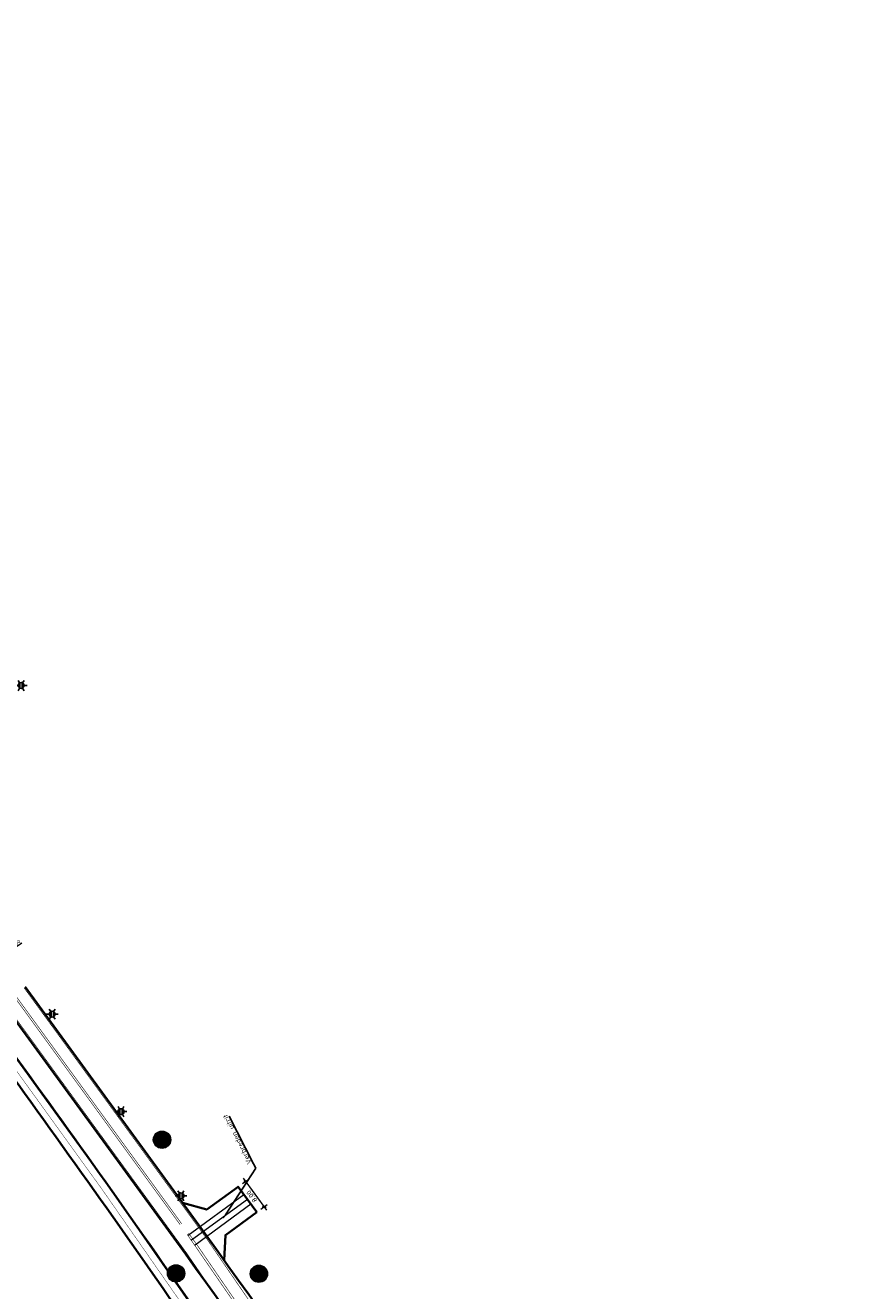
# Model space of a CAD drawing. Header units: metres. Extents: x 101623 to 104606, y 400821 to 405824.
# Tile 37 of 46: x 103171 to 103379, y 403768 to 404088. Entities that reach past the tile are written whole.
import ezdxf
from ezdxf import colors
from ezdxf.entities.mleader import LeaderData, LeaderLine
from ezdxf.enums import TextEntityAlignment as Align
from ezdxf.math import Vec2, Vec3

# ---------------------------------------------------------------- set-up
doc = ezdxf.new("R2010")
doc.units = ezdxf.units.M
doc.header["$LTSCALE"] = 0.5
for name, pattern in [('VW-3-3_STREEP', [6, 3, -3]), ('VW-30-270_STREEP', [3, 0.3, -2.7]), ('VW-9-3_STREEP', [12, 9, -3])]:
    doc.linetypes.add(name, pattern=pattern)
doc.layers.get('Defpoints').update_dxf_attribs({"color": 4})
doc.layers.add('000___Hulplijn', color=150, linetype='Continuous', lineweight=13, plot=False)
for name, color, linetype, lineweight in [('B-WE-GR-BOOM-A', 63, 'Continuous', 25), ('B-WE-GR-BOOM-S', 253, 'Continuous', 25), ('B-WE-GR-BOOM_NIETVERVANGEN-S', 253, 'Continuous', 25), ('N-WE-IE-MEUBILAIR_WEGMEUBILAIR_LICHTMAST-S-500', 7, 'Continuous', 25), ('N-WE-VH-KANTVERHARDING-G', 210, 'Continuous', 35), ('N-WE-VH-KANTVERHARDING-G_2', 4, 'Continuous', 35), ('N-WE-VW-MARKERING_LANGS_STREEP_30270_010-G', 7, 'VW-30-270_STREEP', 13), ('N-WE-VW-MARKERING_LANGS_STREEP_33_015-G', 7, 'VW-3-3_STREEP', 13), ('N-WE-VW-MARKERING_LANGS_STREEP_93-G', 7, 'VW-9-3_STREEP', 13), ('N-WE-VW-MARKERING_LANGS_STREEP_DOORGETROKKEN_010-G', 7, 'Continuous', 13), ('N-WE-VW-MARKERING_LANGS_STREEP_DOORGETROKKEN_015-G', 7, 'Continuous', 13), ('N-WE-WH-T25', 7, 'Continuous', 25), ('X-XX-AL-AANKLEDING-T25', 7, 'Continuous', 25), ('X-XX-AL-M', 7, 'Continuous', 18), ('X-XX-AL_BINDEND-M', 10, 'Continuous', 18)]:
    doc.layers.add(name, color=color, linetype=linetype, lineweight=lineweight)
doc.styles.add('NLCS-ISO', font='NLCS-ISO.ttf')
doc.styles.add('NLCS-ISO-M500-T18', font='NLCS-ISO.ttf', dxfattribs={"height": 0.9})
doc.styles.add('NLCS-ISO-M500-T25', font='NLCS-ISO.ttf', dxfattribs={"height": 1.25})
doc.dimstyles.new('NLCS-M500-T18-PIJL_L2_H2', dxfattribs={"dimscale": 0.5, "dimtxt": 2.5, "dimasz": 1.8, "dimexe": 2, "dimexo": 2, "dimgap": 0.7, "dimtad": 1, "dimzin": 0, "dimdsep": 46, "dimtxsty": 'NLCS-ISO-M500-T18', "dimcen": 0, "dimdle": 2, "dimclrd": 256, "dimclre": 256, "dimclrt": 256, "dimazin": 0, "dimtfac": 1, "dimtdec": 3, "dimtofl": 0, "dimtmove": 0, "dimatfit": 3, "dimfxl": 2, "dimfxlon": 1, "dimtfillclr": 256, "dimtolj": 1, "dimtzin": 0, "dimlwd": -1, "dimlwe": -1, "dimarcsym": 0})
doc.dimstyles.new('NLCS-M500-T25-SCHRAP_L2_H2', dxfattribs={"dimscale": 0.5, "dimtxt": 2.5, "dimasz": 1.4, "dimexe": 2, "dimexo": 2, "dimgap": 0.7, "dimtad": 1, "dimzin": 0, "dimdsep": 46, "dimtxsty": 'NLCS-ISO-M500-T25', "dimblk": 'OBLIQUE', "dimcen": 0, "dimdle": 2, "dimclrd": 256, "dimclre": 256, "dimclrt": 256, "dimazin": 0, "dimtfac": 1, "dimtdec": 3, "dimtofl": 0, "dimtmove": 0, "dimatfit": 3, "dimldrblk": 'OBLIQUE', "dimfxl": 2, "dimfxlon": 1, "dimtfillclr": 256, "dimtolj": 1, "dimtzin": 0, "dimlwd": -1, "dimlwe": -1, "dimarcsym": 0})

# ---------------------------------------------------------------- blocks, each defined once
blk = doc.blocks.new('SGR-BOOM_01-SO')
at = {"linetype": 'ByBlock', "lineweight": 18}
h = blk.add_hatch(color=0, dxfattribs=at)
h.dxf.hatch_style = 1
edge = h.paths.add_edge_path()
edge.add_arc((0, 0), 0.25, 0, 360)
at = {"color": 0, "linetype": 'ByBlock', "lineweight": 18}
for radius in [2, 0.25]:
    blk.add_circle((0, 0), radius, dxfattribs=at)
blk = doc.blocks.new('*D95')
at = {"layer": 'Defpoints', "color": 0, "transparency": 16777216}
for p in [(103362.77, 403983.92), (103163.12, 403850.73)]:
    blk.add_point(p, dxfattribs=at)
at = {"layer": 'X-XX-AL-M', "transparency": 16777216}
blk.add_line((103170.52, 403855.67), (103163.87, 403851.23), dxfattribs=at)
blk.add_solid([(103163.78, 403851.35), (103163.95, 403851.1), (103163.12, 403850.73)], dxfattribs=at)
at = {"layer": 'X-XX-AL-M', "transparency": 16777216, "insert": (103167.84, 403854.84), "char_height": 0.9, "attachment_point": 5, "rotation": 33.7078, "style": 'NLCS-ISO-M500-T18'}
blk.add_mtext('\\A1;R=240.00', dxfattribs=at)
blk = doc.blocks.new('*D98')
at = {"layer": 'Defpoints', "color": 0, "transparency": 16777216}
for p in [(103308.94, 404053.7), (103106.23, 403925.21)]:
    blk.add_point(p, dxfattribs=at)
at = {"layer": 'X-XX-AL-M', "transparency": 16777216}
blk.add_line((103100.17, 403921.37), (103105.47, 403924.73), dxfattribs=at)
blk.add_solid([(103105.39, 403924.86), (103105.55, 403924.6), (103106.23, 403925.21)], dxfattribs=at)
at = {"layer": 'X-XX-AL-M', "transparency": 16777216, "insert": (103102.01, 403923.48), "char_height": 0.9, "attachment_point": 5, "rotation": 32.3693, "style": 'NLCS-ISO-M500-T18'}
blk.add_mtext('\\A1;R=240.00', dxfattribs=at)
blk = doc.blocks.new('SIE-WEG_LICHTMAST-SO')
h = blk.add_hatch(color=256)
h.paths.add_polyline_path([(1.38, 0.59, 0.658505), (-1.38, 0.59)])
h.paths.add_polyline_path([(-1.38, -0.59, 0.658505), (1.38, -0.59)])
at = {"flags": 128}
for points in [[(-2.6, 1.5), (-1.3, 0.75)], [(-1.38, 0.59), (1.38, 0.59)], [(0, 1.5), (0, 3)], [(1.3, 0.75), (2.6, 1.5)], [(-2.6, -1.5), (-1.3, -0.75)], [(-1.38, -0.59), (1.38, -0.59)], [(0, -1.5), (0, -3)], [(2.6, -1.5), (1.3, -0.75)]]:
    blk.add_lwpolyline(points, dxfattribs=at)
blk.add_circle((0, 0), 1.5)
at = {"style": 'NLCS-ISO'}
blk.add_attdef('TYPE', text='', height=1.8, dxfattribs=at).set_placement((0, 3), align=Align.BOTTOM_CENTER)
blk = doc.blocks.new('*U126')
at = {"layer": 'N-WE-VH-KANTVERHARDING-G', "ltscale": 2, "flags": 128}
blk.add_lwpolyline([(-2.5, -13.83), (5.5, -13.83), (5.5, -4), (10.5, 0), (-7.5, 0), (-2.5, -4), (-2.5, -13.83)], dxfattribs=at)
blk = doc.blocks.new('*D150')
at = {"layer": 'Defpoints', "color": 0, "transparency": 16777216}
for p in [(103287.02, 404088.4), (103098.66, 403939.67)]:
    blk.add_point(p, dxfattribs=at)
at = {"layer": 'X-XX-AL-M', "transparency": 16777216}
blk.add_line((103104.29, 403944.12), (103099.36, 403940.23), dxfattribs=at)
blk.add_solid([(103099.27, 403940.35), (103099.45, 403940.11), (103098.66, 403939.67)], dxfattribs=at)
at = {"layer": 'X-XX-AL-M', "transparency": 16777216, "insert": (103101.68, 403943.08), "char_height": 0.9, "attachment_point": 5, "rotation": 38.2931, "style": 'NLCS-ISO-M500-T18'}
blk.add_mtext('\\A1;R=240.00', dxfattribs=at)
blk = doc.blocks.new('SGR-BOOM_ARC-SO')
at = {"layer": 'B-WE-GR-BOOM-A'}
h = blk.add_hatch(color=256, dxfattribs=at)
h.dxf.hatch_style = 1
edge = h.paths.add_edge_path()
edge.add_arc((0, 0), 2, 0, 360)
at = {"color": 0, "linetype": 'ByBlock', "lineweight": -2}
for radius in [2, 0.25]:
    blk.add_circle((0, 0), radius, dxfattribs=at)
blk = doc.blocks.new('_Oblique')
at = {"color": 0, "linetype": 'ByBlock', "lineweight": -2}
blk.add_line((-0.5, -0.5), (0.5, 0.5), dxfattribs=at)
blk = doc.blocks.new('*D158')
at = {"layer": 'Defpoints', "color": 0, "transparency": 16777216}
for p in [(103225.35, 403793.96), (103230.06, 403787.49), (103231.94, 403788.86)]:
    blk.add_point(p, dxfattribs=at)
at = {"layer": 'X-XX-AL_BINDEND-M', "transparency": 16777216}
for p, q in [((103226.43, 403794.74), (103228.04, 403795.91)), ((103226.65, 403796.13), (103232.53, 403788.05)), ((103231.13, 403788.27), (103232.75, 403789.45))]:
    blk.add_line(p, q, dxfattribs=at)
at = {"layer": 'X-XX-AL_BINDEND-M', "transparency": 16777216, "xscale": 0.7, "yscale": 0.7, "zscale": 0.7}
for p, rotation in [((103227.24, 403795.33), 126.0532340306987), ((103231.94, 403788.86), 306.0532340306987)]:
    blk.add_blockref('_Oblique', p, dxfattribs=dict(at, rotation=rotation))
at = {"layer": 'X-XX-AL_BINDEND-M', "transparency": 16777216, "insert": (103228.8, 403791.52), "char_height": 1.25, "attachment_point": 5, "rotation": 126.0532, "style": 'NLCS-ISO-M500-T25'}
blk.add_mtext('\\A1;8.00', dxfattribs=at)

msp = doc.modelspace()

# ---------------------------------------------------------------- linework, layer by layer
at = {"layer": 'N-WE-VH-KANTVERHARDING-G', "ltscale": 2}
for p, q in [((103217.628, 403781.069), (103171.382, 403844.596)), ((103211.969, 403776.949), (103165.723, 403840.477))]:
    msp.add_line(p, q, dxfattribs=at)
at = {"layer": 'N-WE-VH-KANTVERHARDING-G', "ltscale": 2, "flags": 128}
for points in [[(103365.404, 403537.621, 0.0418679), (103217.628, 403781.069, 0.0418679)], [(103359.137, 403534.502, 0.0418679), (103211.969, 403776.949, 0.0418679)]]:
    msp.add_lwpolyline(points, format="xyb", dxfattribs=at)
at = {"layer": 'N-WE-VH-KANTVERHARDING-G_2', "ltscale": 2, "flags": 128}
msp.add_lwpolyline([(103157.793, 403842.118, -0.0128393), (103258.886, 403697.041, -0.0257895), (103342.649, 403554.52), (103382.594, 403477.751, -0.0044758), (103394.805, 403453.761)], format="xyb", dxfattribs=at)
at = {"layer": 'N-WE-VH-KANTVERHARDING-G_2', "ltscale": 2}
msp.add_arc((100383.951, 401801.486), 3440, 33.398401, 36.340791, dxfattribs=at)
at = {"layer": 'N-WE-VW-MARKERING_LANGS_STREEP_33_015-G', "ltscale": 2, "const_width": 0.15, "flags": 128}
for points in [[(103171.079, 403844.376), (103217.325, 403780.848)], [(103166.026, 403840.697), (103212.272, 403777.17)]]:
    msp.add_lwpolyline(points, dxfattribs=at)
for points in [[(103365.068, 403537.454, 0.0418679), (103217.325, 403780.848)], [(103359.473, 403534.669, 0.0418679), (103212.272, 403777.17)]]:
    msp.add_lwpolyline(points, format="xyb", dxfattribs=at)
at = {"layer": 'N-WE-VW-MARKERING_LANGS_STREEP_93-G', "ltscale": 2, "const_width": 0.15, "flags": 128}
for points in [[(103212.416, 403781.899, -0.0421938), (103361.438, 403537.229), (103398.368, 403463.04)], [(103398.771, 403463.241), (103361.841, 403537.43, 0.0416572), (103214.98, 403779.141), (103212.78, 403782.163)]]:
    msp.add_lwpolyline(points, format="xyb", dxfattribs=at)
at = {"layer": 'N-WE-VW-MARKERING_LANGS_STREEP_DOORGETROKKEN_010-G', "ltscale": 2, "const_width": 0.1, "flags": 128}
for points in [[(103157.672, 403842.029, -0.0128393), (103258.76, 403696.959, -0.0257895), (103342.516, 403554.45), (103382.461, 403477.682, -0.0044758), (103394.671, 403453.694)], [(103155.014, 403840.074, -0.0128393), (103256.005, 403695.142, -0.0257895), (103339.589, 403552.927), (103379.534, 403476.158, -0.0044758), (103391.716, 403452.224)]]:
    msp.add_lwpolyline(points, format="xyb", dxfattribs=at)
at = {"layer": 'N-WE-VW-MARKERING_LANGS_STREEP_DOORGETROKKEN_015-G', "ltscale": 2, "const_width": 0.15, "flags": 128}
for points in [[(103210.651, 403784.324), (103168.371, 403842.404)], [(103211.015, 403784.589), (103168.734, 403842.669)]]:
    msp.add_lwpolyline(points, dxfattribs=at)

# ---------------------------------------------------------------- block references
at = {"layer": 'B-WE-GR-BOOM-S'}
for p in [(103206.045, 403805.884), (103209.597, 403771.98), (103230.61, 403771.884)]:
    msp.add_blockref('SGR-BOOM_ARC-SO', p, dxfattribs=at)
at = {"layer": 'B-WE-GR-BOOM_NIETVERVANGEN-S', "xscale": 1.1, "yscale": 1.1, "zscale": 1.1}
for p in [(103206.045, 403805.884), (103209.597, 403771.98), (103230.61, 403771.884)]:
    msp.add_blockref('SGR-BOOM_01-SO', p, dxfattribs=at)
at = {"layer": 'N-WE-IE-MEUBILAIR_WEGMEUBILAIR_LICHTMAST-S-500', "xscale": 0.5, "yscale": 0.5, "zscale": 0.5, "rotation": 90.00000000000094}
for p in [(103170.322, 403921.019), (103178.196, 403837.705), (103195.638, 403812.994), (103210.848, 403791.647)]:
    msp.add_blockref('SIE-WEG_LICHTMAST-SO', p, dxfattribs=at)
at = {"layer": 'N-WE-WH-T25', "rotation": 126.0532340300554}
msp.add_blockref('*U126', (103217.409, 403781.37), dxfattribs=at)

# ---------------------------------------------------------------- dimensions: what is measured, and where the dimension line sits
at = {"layer": 'X-XX-AL-M'}
for center, mpoint, picture, middle in [((103287.019, 404088.397), (103098.655, 403939.673), '*D150', (103102.179, 403942.455)), ((103362.767, 403983.918), (103163.116, 403850.728), '*D95', (103168.287, 403854.177))]:
    dim = msp.add_radius_dim(center=center, mpoint=mpoint, dimstyle='NLCS-M500-T18-PIJL_L2_H2', override={"dimpost": 'R=<>'}, dxfattribs=at)
    dim.commit()
    dim.dimension.update_dxf_attribs({"geometry": picture, "text_midpoint": middle, "dimtype": 164})
dim = msp.add_radius_dim(center=(103308.937, 404053.701), mpoint=(103106.23, 403925.211), dimstyle='NLCS-M500-T18-PIJL_L2_H2', override={"dimpost": 'R=<>'}, dxfattribs=at)
dim.commit()
dim.dimension.update_dxf_attribs({"geometry": '*D98', "text_midpoint": (103102.009, 403923.483)})

# ---------------------------------------------------------------- next in the draw order: leaders
at = {"layer": 'X-XX-AL-AANKLEDING-T25'}
ml = msp.add_multileader_mtext('Standard', dxfattribs=at)
ml.set_content('Verbreden uitrit ', color=256, style='NLCS-ISO-M500-T25')
ml.set_leader_properties(color=256, linetype='ByLayer', lineweight=-1)
ml.build(insert=Vec2(0, 0))
ml.multileader.update_dxf_attribs({"text_left_attachment_type": 5, "text_right_attachment_type": 5, "dogleg_length": 1.25, "arrow_head_size": 1.25})
ctx = ml.context
ctx.base_point, ctx.char_height, ctx.arrow_head_size, ctx.landing_gap_size, ctx.plane_origin, ctx.plane_x_axis, ctx.plane_y_axis = Vec3(103229.257, 403799.746), 1.25, 1.25, 0.45, Vec3(103221.476, 403785.777), Vec3(-0.4539905, 0.8910065), Vec3(-0.8910065, -0.4539905)
ctx.left_attachment, ctx.right_attachment = 5, 5
notes = []
notes.append((ctx, [(0, (1, 1, 0), (103229.825, 403798.632), (-0.4539905, 0.8910065), 1.25, [(0, [(103221.476, 403785.777)], 0, [])])]))
ctx.mtext.insert, ctx.mtext.text_direction, ctx.mtext.rotation, ctx.mtext.flow_direction = Vec3(103227.716, 403799.466), Vec3(-0.4539905, 0.8910065), 2.0420352, 5
ctx.mtext.has_bg_fill, ctx.mtext.bg_color, ctx.mtext.bg_scale_factor, ctx.mtext.bg_transparency, ctx.mtext.use_window_bg_color = 1, -1027028792, 1.5, 0, 1
for ctx, leaders in notes:
    for number, flags, end, landing, length, lines in leaders:
        leader = LeaderData()
        leader.index, (leader.has_last_leader_line, leader.has_dogleg_vector, leader.attachment_direction) = number, flags
        leader.last_leader_point, leader.dogleg_vector, leader.dogleg_length = Vec3(end), Vec3(landing), length
        for number, points, colour, breaks in lines:
            line = LeaderLine()
            line.index, line.vertices, line.color, line.breaks = number, Vec3.list(points), colors.encode_raw_color(colour), breaks
            leader.lines.append(line)
        ctx.leaders.append(leader)

# ---------------------------------------------------------------- next in the draw order: linework, layer by layer
at = {"layer": '000___Hulplijn'}
for p, q in [((103226.822, 403791.933), (103212.643, 403781.589)), ((103227.706, 403790.721), (103213.527, 403780.377)), ((103228.59, 403789.51), (103214.412, 403779.166))]:
    msp.add_line(p, q, dxfattribs=at)
at = {"layer": 'N-WE-VW-MARKERING_LANGS_STREEP_30270_010-G', "ltscale": 2, "const_width": 0.1, "flags": 128}
msp.add_lwpolyline([(104266.736, 401930.649), (104266.584, 401931.47), (104266.147, 401934.377), (104265.742, 401937.187), (104265.396, 401940.246), (104264.998, 401943.228), (104264.67, 401946.288), (104264.375, 401949.24), (104263.642, 401956.947), (104263.635, 401957.021), (104263.253, 401961.045), (104262.676, 401967.053), (104261.464, 401978.839), (104259.846, 401993.818), (104259.213, 401999.841), (104258.499, 402005.893), (104257.831, 402011.709), (104256.785, 402020.692), (104256.101, 402026.543), (104255.379, 402032.509), (104254.629, 402038.447), (104253.902, 402044.384), (104253.161, 402050.325), (104252.327, 402056.423), (104251.526, 402062.39), (104249.38, 402076.912), (104247.208, 402091.631), (104244.917, 402106.5), (104242.698, 402121.19), (104240.879, 402133.528), (104239.741, 402142.076), (104238.705, 402150.875), (104238.219, 402155.456), (104237.126, 402165.79), (104235.586, 402180.628), (104234.186, 402192.635), (104232.843, 402204.412), (104231.456, 402216.19), (104229.64, 402231.178), (104228.209, 402240.31), (104226.279, 402251.92), (104225.783, 402254.828), (104224.724, 402261.028), (104223.338, 402269.732), (104222.041, 402278.375), (104221.223, 402284.423), (104220.599, 402290.371), (104220.078, 402296.304), (104219.651, 402302.135), (104219.478, 402305.432), (104219.043, 402317.17), (104219.043, 402329.098), (104218.954, 402341.152), (104218.836, 402353.118), (104218.797, 402354.47), (104218.413, 402367.993), (104217.778, 402382.933), (104216.848, 402397.916), (104216.165, 402409.967), (104215.774, 402415.843), (104215.507, 402421.771), (104215.545, 402424.619), (104215.705, 402427.745), (104216.013, 402430.781), (104216.632, 402433.583), (104217.403, 402436.579), (104218.605, 402439.656), (104221.108, 402444.787), (104223.897, 402450.009), (104228.017, 402456.956), (104228.767, 402458.221), (104231.575, 402462.943), (104237.932, 402473.23), (104239.476, 402475.676), (104242.633, 402480.807), (104245.77, 402485.814), (104250.548, 402493.439), (104257.354, 402504.48, 0.1602328), (104264.91, 402536.083, 0.0821175), (104256.935, 402567.72), (104242.196, 402601.556, 0.2315962), (104234.293, 402608.278), (104230.092, 402609.349, -0.0065845), (104217.227, 402612.811, -0.0137144), (104190.75, 402621.1, 0.0128011), (104166.781, 402628.653, -0.0120204), (104097.54, 402650.351, -0.1099032), (104016.573, 402699.62), (103920.204, 402792.241, -0.0018987), (103892.875, 402818.708), (103750.775, 402957.376, 0.0001042), (103747.198, 402960.864, 0.0002083), (103745.413, 402962.603, 0.0004167), (103742.436, 402965.496, 0.0005208), (103740.055, 402967.801, 0.0007292), (103737.194, 402970.557, 0.0008333), (103734.689, 402972.956, 0.0010417), (103731.869, 402975.635, 0.0011458), (103729.3, 402978.055, 0.0013542), (103726.493, 402980.672, 0.0014583), (103723.878, 402983.083, 0.0181422), (103691.262, 403010.871, 0.0014583), (103688.466, 403013.07, 0.0013542), (103685.436, 403015.426, 0.0011458), (103682.64, 403017.577, 0.0010417), (103679.547, 403019.936, 0.0008333), (103676.78, 403022.029, 0.0007292), (103673.605, 403024.416, 0.0005208), (103670.951, 403026.4, 0.0004167), (103667.622, 403028.88, 0.0002083), (103665.621, 403030.366, 0.0009626), (103628.496, 403057.812, -0.1093961), (103542.622, 403156.079, -0.009599), (103507.095, 403224.142), (103393.194, 403452.959, 0.0044758), (103380.997, 403476.92), (103341.052, 403553.689, 0.0257895), (103257.383, 403696.05, 0.0128393), (103156.343, 403841.051, 0.0243101), (103143.968, 403856.265, -0.0255656), (103130.994, 403872.296), (103125.427, 403879.944)], format="xyb", dxfattribs=at)

# ---------------------------------------------------------------- next in the draw order: dimensions: what is measured, and where the dimension line sits
at = {"layer": 'X-XX-AL_BINDEND-M'}
dim = msp.add_aligned_dim(p1=(103225.352, 403793.955), p2=(103230.06, 403787.488), distance=2.33, dimstyle='NLCS-M500-T25-SCHRAP_L2_H2', dxfattribs=at)
dim.commit()
dim.dimension.update_dxf_attribs({"geometry": '*D158', "text_midpoint": (103228.801, 403791.519)})

doc.saveas('drawing.dxf')
